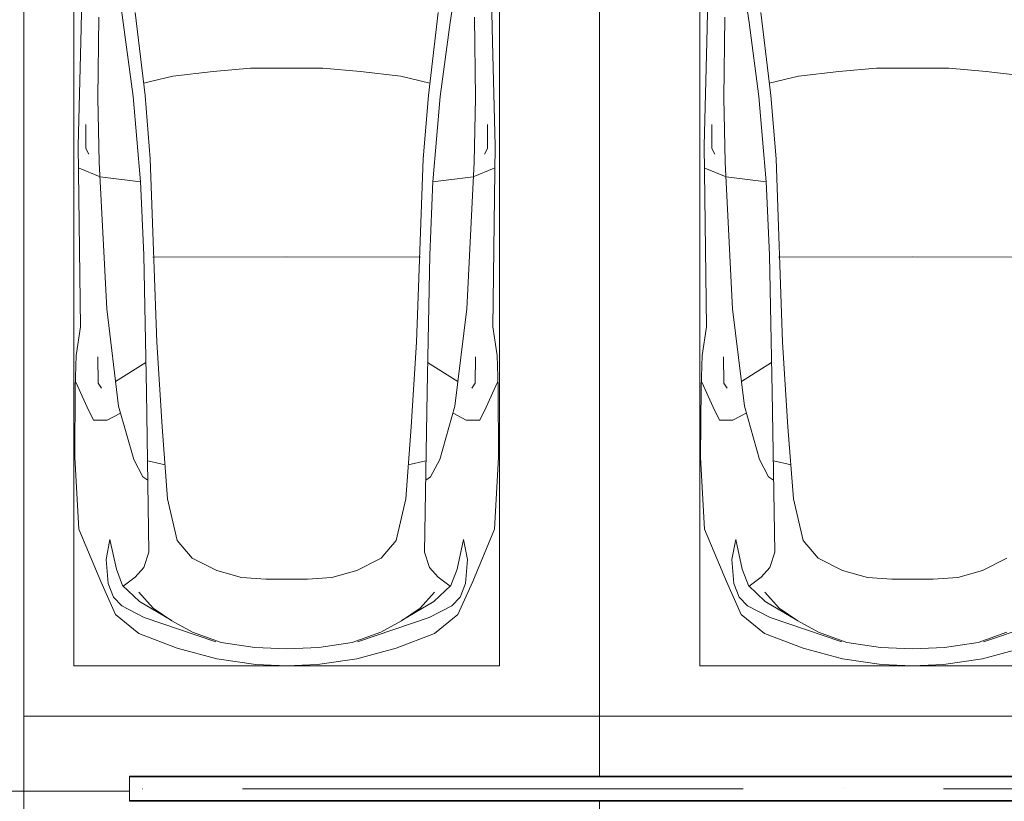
# Model space of a CAD drawing. Header units: millimetres. Extents: x -32229 to 192519, y -13689 to 125138.
# Tile 228 of 256: x 49619 to 53552, y 104310 to 107430. Entities that reach past the tile are written whole.
import ezdxf

# ---------------------------------------------------------------- set-up
doc = ezdxf.new("R2010")
doc.units = ezdxf.units.MM
doc.linetypes.add('ADSK_Осевая', pattern=[2800, 2000, -400, 0, -400])
for name, color, linetype, lineweight in [('A-DETL-GENF-OTLN', 7, 'Continuous', 18), ('A-FLOR-____-OTLN', 7, 'Continuous', 18), ('C-PRKG-____-OTLN', 7, 'Continuous', 18), ('E-CABL-TRAY-CNTR', 7, 'ADSK_Осевая', 18), ('E-CABL-TRAY-OTLN', 7, 'Continuous', 18)]:
    doc.layers.add(name, color=color, linetype=linetype, lineweight=lineweight)

# ---------------------------------------------------------------- blocks, each defined once
blk = doc.blocks.new('АР_Машиноместо - 5300x2500_С-V16--01 ЭЛ')
at = {"layer": 'A-DETL-GENF-OTLN', "color": 253, "lineweight": 13, "true_color": 0xaaaaaa}
for p, q in [((597, -2231), (535, -1798.3)), ((428.2, -2308.5), (432.3, -2119.9)), ((644.6, -2191.8), (684.2, -2522.3)), ((500, -2210.1), (495.7, -2532.3)), ((636.6, -2526.5), (597, -2231)), ((417.5, -2723), (428.2, -2308.5)), ((495.7, -2532.3), (501.4, -2789.7)), ((636.6, -2526.5), (665.8, -2867.4)), ((684.2, -2522.3), (704.9, -2775.5)), ((447.8, -2638.7), (447.8, -2733.7)), ((426.5, -3446.8), (417.5, -2723)), ((447.8, -2733.7), (459.7, -2756.2)), ((501.4, -2789.7), (530.9, -3374.8)), ((704.9, -2775.5), (731.2, -3507.6)), ((505.1, -2846.9), (420.9, -2813.3)), ((665.8, -2867.4), (505.1, -2846.9)), ((665.6, -2864.6), (678.7, -3159.5)), ((678.7, -3159.5), (689.3, -3705.5)), ((530.9, -3374.8), (578.7, -3762.9)), ((409.5, -3560), (426.5, -3446.8)), ((731.2, -3507.6), (752.2, -3845.6)), ((405.6, -3688.5), (409.5, -3560)), ((495.5, -3566.1), (496.8, -3671.6)), ((687.1, -3588.8), (566.5, -3663.9)), ((403.4, -3968), (405.6, -3688.5)), ((408.2, -3667), (453.1, -3766.3)), ((496.8, -3671.6), (510.1, -3691.5)), ((689.3, -3705.5), (699.7, -4345.5)), ((453.1, -3766.3), (478.4, -3819.3)), ((578.7, -3762.9), (638.7, -3975.4)), ((532.5, -3818.1), (585.5, -3790.5)), ((478.4, -3819.3), (532.5, -3818.1)), ((752.2, -3845.6), (774.4, -4132.9)), ((419.6, -4254.2), (403.4, -3968)), ((638.7, -3975.4), (675.2, -4045.5)), ((675.2, -4045.5), (694.6, -4057.6)), ((774.4, -4132.9), (812.5, -4298.9)), ((507.1, -4462.6), (419.6, -4254.2)), ((543.7, -4295.1), (528.4, -4374.7)), ((569.5, -4413.1), (543.7, -4295.1)), ((812.5, -4298.9), (872.7, -4370.2)), ((699.7, -4345.5), (679.6, -4406.3)), ((528.4, -4374.7), (536.4, -4471.4)), ((872.7, -4370.2), (970.5, -4419.3)), ((1627.3, -4370.2), (1529.5, -4419.3)), ((594.6, -4479.3), (569.5, -4413.1)), ((679.6, -4406.3), (645, -4445.5)), ((970.5, -4419.3), (1069.6, -4447.3)), ((1529.5, -4419.3), (1430.4, -4447.3)), ((565.9, -4595.1), (507.1, -4462.6)), ((536.4, -4471.4), (557.5, -4525.7)), ((661.8, -4543.1), (594.6, -4479.3)), ((645, -4445.5), (597.3, -4481.4)), ((1069.6, -4447.3), (1167.1, -4453.2)), ((1167.1, -4453.2), (1250, -4453.9)), ((1332.9, -4453.2), (1250, -4453.9)), ((1430.4, -4447.3), (1332.9, -4453.2)), ((717.1, -4568.9), (659.6, -4505.3)), ((557.5, -4525.7), (590.7, -4560.1)), ((590.7, -4560.1), (680.7, -4606.5)), ((788.5, -4617.7), (661.8, -4543.1)), ((659.1, -4669.9), (565.9, -4595.1)), ((791.3, -4619.7), (717.1, -4568.9)), ((680.7, -4606.5), (967, -4703.6)), ((873.9, -4665.1), (791.3, -4619.7)), ((1819.3, -4606.5), (1533, -4703.6)), ((812.7, -4729.4), (659.1, -4669.9)), ((988.2, -4706.7), (873.9, -4665.1)), ((1511.8, -4706.7), (1626.1, -4665.1)), ((1122.2, -4726.4), (988.2, -4706.7)), ((1377.8, -4726.4), (1511.8, -4706.7)), ((970.2, -4771.8), (812.7, -4729.4)), ((1250, -4731.7), (1122.2, -4726.4)), ((1250, -4731.7), (1377.8, -4726.4)), ((1529.8, -4771.8), (1687.3, -4729.4)), ((1126.4, -4794.1), (970.2, -4771.8)), ((1250, -4800), (1126.4, -4794.1)), ((1250, -4800), (1373.6, -4794.1)), ((1373.6, -4794.1), (1529.8, -4771.8))]:
    blk.add_line(p, q, dxfattribs=at)
at = {"layer": 'A-DETL-GENF-OTLN', "color": 254, "lineweight": 13, "true_color": 0xd4d4d4}
for p, q in [((794.6, -2446), (955.7, -2426.8)), ((955.7, -2426.8), (1105.5, -2413.7)), ((1105.5, -2413.7), (1250, -2412.9)), ((1394.5, -2413.7), (1250, -2412.9)), ((1544.3, -2426.8), (1394.5, -2413.7)), ((1705.4, -2446), (1544.3, -2426.8)), ((677.9, -2473), (794.6, -2446)), ((715.1, -3168.3), (1250, -3167.3)), ((1784.9, -3168.3), (1250, -3167.3)), ((694.6, -3980.4), (765.1, -3996.8))]:
    blk.add_line(p, q, dxfattribs=at)
at = {"layer": 'C-PRKG-____-OTLN', "color": 253, "lineweight": 13, "true_color": 0xaaaaaa}
for p, q in [((0, 0), (0, -5240.2)), ((400, -500), (400, -4800)), ((400, -4800), (2100, -4800))]:
    blk.add_line(p, q, dxfattribs=at)
blk = doc.blocks.new('АР_Машиноместо - 5300x2500_С-V20--01 ЭЛ')
at = {"layer": 'A-DETL-GENF-OTLN', "color": 253, "lineweight": 13, "true_color": 0xaaaaaa}
for p, q in [((1250, 4800), (1126.4, 4794.1)), ((1250, 4800), (1373.6, 4794.1)), ((970.2, 4771.8), (812.7, 4729.4)), ((1126.4, 4794.1), (970.2, 4771.8)), ((1373.6, 4794.1), (1529.8, 4771.8)), ((1529.8, 4771.8), (1687.3, 4729.4)), ((812.7, 4729.4), (659.1, 4669.9)), ((1122.2, 4726.4), (988.2, 4706.7)), ((1250, 4731.7), (1122.2, 4726.4)), ((1250, 4731.7), (1377.8, 4726.4)), ((1377.8, 4726.4), (1511.8, 4706.7)), ((1687.3, 4729.4), (1840.9, 4669.9)), ((680.7, 4606.5), (967, 4703.6)), ((988.2, 4706.7), (873.9, 4665.1)), ((1511.8, 4706.7), (1626.1, 4665.1)), ((1819.3, 4606.5), (1533, 4703.6)), ((659.1, 4669.9), (565.9, 4595.1)), ((873.9, 4665.1), (791.3, 4619.7)), ((1626.1, 4665.1), (1708.7, 4619.7)), ((1840.9, 4669.9), (1934.1, 4595.1)), ((590.7, 4560.1), (680.7, 4606.5)), ((788.5, 4617.7), (661.8, 4543.1)), ((791.3, 4619.7), (717.1, 4568.9)), ((1708.7, 4619.7), (1782.9, 4568.9)), ((1711.5, 4617.7), (1838.2, 4543.1)), ((1909.3, 4560.1), (1819.3, 4606.5)), ((565.9, 4595.1), (507.1, 4462.6)), ((717.1, 4568.9), (659.6, 4505.3)), ((1782.9, 4568.9), (1840.4, 4505.3)), ((1934.1, 4595.1), (1992.9, 4462.6)), ((536.4, 4471.4), (557.5, 4525.7)), ((557.5, 4525.7), (590.7, 4560.1)), ((661.8, 4543.1), (594.6, 4479.3)), ((1838.2, 4543.1), (1905.4, 4479.3)), ((1942.5, 4525.7), (1909.3, 4560.1)), ((1963.6, 4471.4), (1942.5, 4525.7)), ((507.1, 4462.6), (419.6, 4254.2)), ((528.4, 4374.7), (536.4, 4471.4)), ((594.6, 4479.3), (569.5, 4413.1)), ((645, 4445.5), (597.3, 4481.4)), ((679.6, 4406.3), (645, 4445.5)), ((970.5, 4419.3), (1069.6, 4447.3)), ((1069.6, 4447.3), (1167.1, 4453.2)), ((1167.1, 4453.2), (1250, 4453.9)), ((1332.9, 4453.2), (1250, 4453.9)), ((1430.4, 4447.3), (1332.9, 4453.2)), ((1529.5, 4419.3), (1430.4, 4447.3)), ((1820.4, 4406.3), (1855, 4445.5)), ((1855, 4445.5), (1902.7, 4481.4)), ((1905.4, 4479.3), (1930.5, 4413.1)), ((1971.6, 4374.7), (1963.6, 4471.4)), ((1992.9, 4462.6), (2080.4, 4254.2)), ((569.5, 4413.1), (543.7, 4295.1)), ((699.7, 4345.5), (679.6, 4406.3)), ((872.7, 4370.2), (970.5, 4419.3)), ((1627.3, 4370.2), (1529.5, 4419.3)), ((1800.3, 4345.5), (1820.4, 4406.3)), ((1930.5, 4413.1), (1956.3, 4295.1)), ((543.7, 4295.1), (528.4, 4374.7)), ((812.5, 4298.9), (872.7, 4370.2)), ((1687.5, 4298.9), (1627.3, 4370.2)), ((1956.3, 4295.1), (1971.6, 4374.7)), ((689.3, 3705.5), (699.7, 4345.5)), ((1810.7, 3705.5), (1800.3, 4345.5)), ((774.4, 4132.9), (812.5, 4298.9)), ((1725.6, 4132.9), (1687.5, 4298.9)), ((419.6, 4254.2), (403.4, 3968)), ((2080.4, 4254.2), (2096.6, 3968)), ((752.2, 3845.6), (774.4, 4132.9)), ((1747.8, 3845.6), (1725.6, 4132.9)), ((675.2, 4045.5), (694.6, 4057.6)), ((1824.8, 4045.5), (1805.4, 4057.6)), ((638.7, 3975.4), (675.2, 4045.5)), ((1861.3, 3975.4), (1824.8, 4045.5)), ((578.7, 3762.9), (638.7, 3975.4)), ((1921.3, 3762.9), (1861.3, 3975.4)), ((403.4, 3968), (405.6, 3688.5)), ((2096.6, 3968), (2094.4, 3688.5)), ((453.1, 3766.3), (478.4, 3819.3)), ((478.4, 3819.3), (532.5, 3818.1)), ((532.5, 3818.1), (585.5, 3790.5)), ((731.2, 3507.6), (752.2, 3845.6)), ((1768.8, 3507.6), (1747.8, 3845.6)), ((1967.5, 3818.1), (1914.5, 3790.5)), ((2021.6, 3819.3), (1967.5, 3818.1)), ((2046.9, 3766.3), (2021.6, 3819.3)), ((408.2, 3667), (453.1, 3766.3)), ((530.9, 3374.8), (578.7, 3762.9)), ((1969.1, 3374.8), (1921.3, 3762.9)), ((2091.8, 3667), (2046.9, 3766.3)), ((678.7, 3159.5), (689.3, 3705.5)), ((1821.3, 3159.5), (1810.7, 3705.5)), ((405.6, 3688.5), (409.5, 3560)), ((495.5, 3566.1), (496.8, 3671.6)), ((496.8, 3671.6), (510.1, 3691.5)), ((687.1, 3588.8), (566.5, 3663.9)), ((1812.9, 3588.8), (1933.5, 3663.9)), ((2003.2, 3671.6), (1989.9, 3691.5)), ((2004.5, 3566.1), (2003.2, 3671.6)), ((2094.4, 3688.5), (2090.5, 3560)), ((409.5, 3560), (426.5, 3446.8)), ((2090.5, 3560), (2073.5, 3446.8)), ((704.9, 2775.5), (731.2, 3507.6)), ((1795.1, 2775.5), (1768.8, 3507.6)), ((426.5, 3446.8), (417.5, 2723)), ((2073.5, 3446.8), (2082.5, 2723)), ((501.4, 2789.7), (530.9, 3374.8)), ((1998.6, 2789.7), (1969.1, 3374.8)), ((665.6, 2864.6), (678.7, 3159.5)), ((1834.4, 2864.6), (1821.3, 3159.5)), ((505.1, 2846.9), (420.9, 2813.3)), ((665.8, 2867.4), (505.1, 2846.9)), ((636.6, 2526.5), (665.8, 2867.4)), ((1834.2, 2867.4), (1994.9, 2846.9)), ((1863.4, 2526.5), (1834.2, 2867.4)), ((1994.9, 2846.9), (2079.1, 2813.3)), ((447.8, 2733.7), (459.7, 2756.2)), ((495.7, 2532.3), (501.4, 2789.7)), ((684.2, 2522.3), (704.9, 2775.5)), ((1815.8, 2522.3), (1795.1, 2775.5)), ((2004.3, 2532.3), (1998.6, 2789.7)), ((2052.2, 2733.7), (2040.3, 2756.2)), ((417.5, 2723), (428.2, 2308.5)), ((447.8, 2638.7), (447.8, 2733.7)), ((2052.2, 2638.7), (2052.2, 2733.7)), ((2082.5, 2723), (2071.8, 2308.5)), ((500, 2210.1), (495.7, 2532.3)), ((636.6, 2526.5), (597, 2231)), ((644.6, 2191.8), (684.2, 2522.3)), ((1855.4, 2191.8), (1815.8, 2522.3)), ((1863.4, 2526.5), (1903, 2231)), ((2000, 2210.1), (2004.3, 2532.3)), ((428.2, 2308.5), (432.3, 2119.9)), ((2071.8, 2308.5), (2067.7, 2119.9)), ((597, 2231), (535, 1798.3)), ((1903, 2231), (1965, 1798.3))]:
    blk.add_line(p, q, dxfattribs=at)
at = {"layer": 'A-DETL-GENF-OTLN', "color": 254, "lineweight": 13, "true_color": 0xd4d4d4}
for p, q in [((694.6, 3980.4), (765.1, 3996.8)), ((1805.4, 3980.4), (1734.9, 3996.8)), ((715.1, 3168.3), (1250, 3167.3)), ((1784.9, 3168.3), (1250, 3167.3)), ((677.9, 2473), (794.6, 2446)), ((794.6, 2446), (955.7, 2426.8)), ((1705.4, 2446), (1544.3, 2426.8)), ((1822.1, 2473), (1705.4, 2446)), ((955.7, 2426.8), (1105.5, 2413.7)), ((1105.5, 2413.7), (1250, 2412.9)), ((1394.5, 2413.7), (1250, 2412.9)), ((1544.3, 2426.8), (1394.5, 2413.7))]:
    blk.add_line(p, q, dxfattribs=at)
at = {"layer": 'C-PRKG-____-OTLN', "color": 253, "lineweight": 13, "true_color": 0xaaaaaa}
for p, q in [((2500, 5300), (1877.5, 5300)), ((0, 0), (0, 5240.2)), ((400, 4800), (2100, 4800)), ((400, 500), (400, 4800)), ((2100, 500), (2100, 4800))]:
    blk.add_line(p, q, dxfattribs=at)
blk = doc.blocks.new('АР_Машиноместо - 4900x2400_М__5300х2500_-V21--01 ЭЛ')
at = {"layer": 'C-PRKG-____-OTLN', "color": 253, "lineweight": 13, "true_color": 0xaaaaaa}
for p, q in [((0, 0), (0, -5259.8)), ((2500, -5300), (1877.5, -5300))]:
    blk.add_line(p, q, dxfattribs=at)
blk = doc.blocks.new('Наметкина 10_РД_АР_П_отсоединено_rvt-1--01 ЭЛ')
at = {"layer": 'A-FLOR-____-OTLN', "color": 253, "lineweight": 13, "true_color": 0xaaaaaa}
for p, q in [((49635.3, 98750), (49635.3, 110550)), ((65260.3, 104650), (49635.3, 104650))]:
    blk.add_line(p, q, dxfattribs=at)
at = {"layer": 'C-PRKG-____-OTLN', "color": 253, "lineweight": 13, "true_color": 0xaaaaaa, "rotation": 180}
for name, p in [('АР_Машиноместо - 5300x2500_С-V20--01 ЭЛ', (51935.3, 109650)), ('АР_Машиноместо - 4900x2400_М__5300х2500_-V21--01 ЭЛ', (51935.3, 99050))]:
    blk.add_blockref(name, p, dxfattribs=at)
at = {"layer": 'C-PRKG-____-OTLN', "color": 253, "lineweight": 13, "true_color": 0xaaaaaa}
blk.add_blockref('АР_Машиноместо - 5300x2500_С-V16--01 ЭЛ', (51935.3, 109650), dxfattribs=at)

msp = doc.modelspace()

# ---------------------------------------------------------------- linework, layer by layer
at = {"layer": 'E-CABL-TRAY-CNTR', "color": 5, "true_color": 0x0000ff}
msp.add_line((114110.8, 104359.8), (50057.8, 104359.8), dxfattribs=at)
at = {"layer": 'E-CABL-TRAY-OTLN', "color": 5, "true_color": 0x0000ff}
for p, q in [((50057.8, 104309.8), (50057.8, 104409.8)), ((114110.8, 104409.8), (50057.8, 104409.8)), ((114110.8, 104407.3), (50057.8, 104407.3)), ((114110.8, 104312.4), (50057.8, 104312.4)), ((114110.8, 104309.8), (50057.8, 104309.8))]:
    msp.add_line(p, q, dxfattribs=at)

# ---------------------------------------------------------------- block references
at = {"lineweight": 5}
msp.add_blockref('Наметкина 10_РД_АР_П_отсоединено_rvt-1--01 ЭЛ', (0, 0), dxfattribs=at)

doc.saveas('drawing.dxf')
